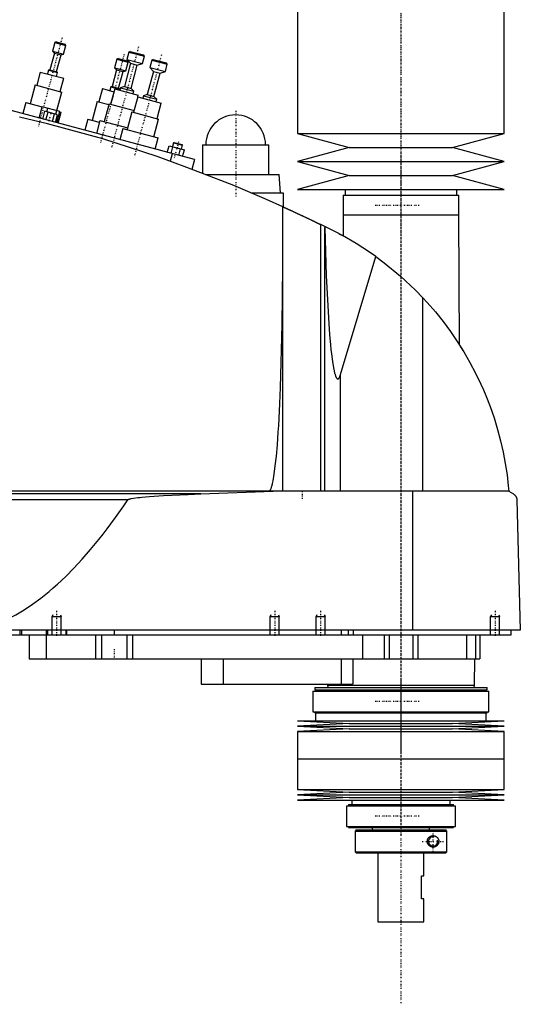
# Model space of a CAD drawing. Extents: x -174 to 702, y -146 to 645.
# Tile 3 of 4: x 484 to 702, y -146 to 282. Entities that reach past the tile are written whole.
import ezdxf

# ---------------------------------------------------------------- set-up
doc = ezdxf.new("R2010")
doc.units = 0
doc.linetypes.add('CENTER', pattern=[1.5, 0.45, -0.5, 0.05, -0.5])
for name, color, linetype in [('AM_0', 7, 'CONTINUOUS'), ('AM_10', 7, 'CONTINUOUS'), ('AM_7', 7, 'CENTER')]:
    doc.layers.add(name, color=color, linetype=linetype)

msp = doc.modelspace()

# ---------------------------------------------------------------- linework, layer by layer
at = {"layer": 'AM_0', "color": 7, "linetype": 'CONTINUOUS'}
for p, q in [((605, 375.5), (605, 232.9)), ((695, 232.9), (695, 375.5)), ((499.21, 272.47), (498.2, 268.7)), ((499.82, 272.82), (499.21, 272.47)), ((499.21, 272.47), (504.04, 271.18)), ((499.82, 272.82), (503.69, 271.79)), ((503.03, 267.41), (504.04, 271.18)), ((504.04, 271.18), (503.69, 271.79)), ((499.01, 267.86), (497.07, 260.62)), ((498.2, 268.7), (499.01, 267.86)), ((498.2, 268.7), (503.03, 267.41)), ((499.01, 267.86), (501.91, 267.09)), ((499.97, 259.84), (501.91, 267.09)), ((501.91, 267.09), (503.03, 267.41)), ((531.45, 268.33), (530.6, 265.14)), ((532.07, 268.68), (531.45, 268.33)), ((531.45, 268.33), (538.22, 266.52)), ((532.07, 268.68), (537.86, 267.13)), ((537.36, 263.33), (538.22, 266.52)), ((538.22, 266.52), (537.86, 267.13)), ((526.26, 265.22), (525.25, 261.46)), ((526.87, 265.58), (526.26, 265.22)), ((526.26, 265.22), (531.09, 263.93)), ((526.87, 265.58), (530.73, 264.54)), ((532.22, 263.46), (529.5, 253.32)), ((530.08, 260.16), (531.09, 263.93)), ((530.6, 265.14), (532.22, 263.46)), ((530.6, 265.14), (537.36, 263.33)), ((531.09, 263.93), (530.73, 264.54)), ((532.22, 263.46), (535.12, 262.69)), ((532.4, 252.55), (535.12, 262.69)), ((535.12, 262.69), (537.36, 263.33)), ((541.45, 264.83), (540.6, 261.64)), ((542.07, 265.18), (541.45, 264.83)), ((541.45, 264.83), (548.22, 263.02)), ((542.07, 265.18), (547.86, 263.63)), ((547.36, 259.83), (548.22, 263.02)), ((548.22, 263.02), (547.86, 263.63)), ((492.88, 259.67), (491.33, 253.88)), ((492.88, 259.67), (503.12, 256.93)), ((496.51, 260.46), (496.07, 258.82)), ((497.07, 260.62), (496.51, 260.46)), ((496.51, 260.46), (500.37, 259.42)), ((497.07, 260.62), (499.97, 259.84)), ((499.93, 257.78), (500.37, 259.42)), ((500.37, 259.42), (499.97, 259.84)), ((526.06, 260.62), (524.12, 253.37)), ((525.25, 261.46), (526.06, 260.62)), ((525.25, 261.46), (530.08, 260.16)), ((526.06, 260.62), (528.95, 259.84)), ((527.01, 252.6), (528.95, 259.84)), ((528.95, 259.84), (530.08, 260.16)), ((542.22, 259.96), (539.5, 249.82)), ((540.6, 261.64), (542.22, 259.96)), ((540.6, 261.64), (547.36, 259.83)), ((542.22, 259.96), (545.12, 259.19)), ((542.4, 249.05), (545.12, 259.19)), ((545.12, 259.19), (547.36, 259.83)), ((490.65, 254.06), (488.45, 245.85)), ((490.65, 254.06), (502.24, 250.95)), ((501.57, 251.13), (503.12, 256.93)), ((523.56, 253.21), (523.12, 251.57)), ((524.12, 253.37), (523.56, 253.21)), ((523.56, 253.21), (527.42, 252.18)), ((524.12, 253.37), (527.01, 252.6)), ((529.5, 253.32), (527.82, 252.84)), ((529.5, 253.32), (532.4, 252.55)), ((560, 221.5), (453.75, 249.97)), ((500.07, 242.84), (502.24, 250.95)), ((519.93, 252.42), (518.37, 246.63)), ((519.93, 252.42), (524.97, 251.07)), ((525.32, 252.37), (523.5, 245.61)), ((525.32, 252.37), (535.55, 249.63)), ((527.42, 252.18), (527.01, 252.6)), ((527.33, 251.83), (527.42, 252.18)), ((527.82, 252.84), (527.54, 251.78)), ((527.82, 252.84), (533.62, 251.29)), ((533.62, 251.29), (532.4, 252.55)), ((533.33, 250.23), (533.62, 251.29)), ((535.32, 248.87), (533.5, 242.11)), ((535.32, 248.87), (545.55, 246.13)), ((535.35, 248.86), (535.55, 249.63)), ((537.82, 249.34), (537.54, 248.28)), ((539.5, 249.82), (537.82, 249.34)), ((537.82, 249.34), (543.62, 247.79)), ((539.5, 249.82), (542.4, 249.05)), ((543.62, 247.79), (542.4, 249.05)), ((486.52, 246.36), (485.23, 241.54)), ((486.52, 246.36), (493.68, 244.45)), ((492.39, 239.62), (493.71, 244.54)), ((501.43, 242.47), (493.71, 244.54)), ((517.7, 246.81), (515.5, 238.6)), ((517.7, 246.81), (522.74, 245.46)), ((522.83, 245.79), (520.76, 238.07)), ((522.83, 245.79), (533.71, 242.88)), ((543.33, 246.73), (543.62, 247.79)), ((543.74, 239.37), (545.55, 246.13)), ((493.94, 239.2), (494.85, 242.58)), ((500.43, 241.09), (494.85, 242.58)), ((495.34, 238.83), (496.24, 242.21)), ((495.8, 242.33), (496.21, 243.87)), ((498.13, 238.08), (499.03, 241.46)), ((499.52, 237.71), (500.43, 241.09)), ((499.66, 241.29), (500.08, 242.84)), ((500.11, 237.55), (501.43, 242.47)), ((500.68, 237.39), (501.98, 242.22)), ((501.41, 242.38), (501.98, 242.22)), ((532.83, 242.29), (530.76, 234.57)), ((532.83, 242.29), (544.42, 239.19)), ((513.57, 239.12), (512.27, 234.29)), ((513.57, 239.12), (518.6, 237.77)), ((518.83, 238.58), (517.31, 232.94)), ((518.83, 238.58), (530.97, 235.33)), ((542.35, 231.46), (544.42, 239.19)), ((528.83, 235.08), (527.52, 230.2)), ((528.83, 235.08), (544.28, 230.94)), ((605, 232.9), (627.5, 226.8)), ((605, 232.9), (695, 232.9)), ((672.5, 226.8), (695, 232.9)), ((542.97, 226.06), (544.28, 230.94)), ((548.2, 224.66), (548.98, 227.56)), ((548.98, 227.56), (555.67, 225.77)), ((550.93, 228.85), (550.48, 227.16)), ((551.24, 229.02), (550.93, 228.85)), ((550.93, 228.85), (554.8, 227.81)), ((551.24, 229.02), (554.62, 228.12)), ((554.34, 226.12), (554.8, 227.81)), ((554.8, 227.81), (554.62, 228.12)), ((563.5, 228), (563.5, 215.54)), ((563.5, 228), (592.5, 228)), ((592.5, 215), (592.5, 228)), ((550.34, 224.09), (549.45, 220.77)), ((549.88, 224.21), (550.65, 227.11)), ((553.22, 223.32), (554, 226.21)), ((554.89, 222.87), (555.67, 225.77)), ((627.5, 226.8), (605, 220.7)), ((627.5, 226.8), (672.5, 226.8)), ((695, 220.7), (672.5, 226.8)), ((560, 221.5), (558.87, 217.27)), ((605, 220.7), (627.5, 214.6)), ((605, 220.7), (695, 220.7)), ((672.5, 214.6), (695, 220.7)), ((564.91, 215), (597, 215)), ((597.5, 207), (597, 215)), ((627.5, 214.6), (605, 208.5)), ((627.5, 214.6), (672.5, 214.6)), ((695, 208.5), (672.5, 214.6)), ((584.81, 207), (598.65, 207)), ((598.65, 207), (598.65, 200.94)), ((605, 208.5), (695, 208.5)), ((624.85, 206), (624.85, 197.5)), ((624.85, 206), (675.15, 206)), ((625.65, 208.5), (625.65, 206)), ((674.35, 206), (674.35, 208.5)), ((675.15, 197.5), (675.15, 206)), ((598.5, 77.05), (598.5, 201.01)), ((624.83, 197.5), (624.76, 188.27)), ((624.83, 197.5), (675.17, 197.5)), ((675.58, 140.68), (675.17, 197.5)), ((615.04, 77.05), (615.04, 193.21)), ((621.5, 190), (615.04, 193.21)), ((616.82, 192.34), (616.82, 192)), ((616.82, 77.05), (616.82, 192)), ((623, 189.22), (624.76, 188.27)), ((623.7, 127.93), (639.07, 179.26)), ((659.54, 77.05), (659.54, 161.33)), ((675.58, 140.68), (677, 138.4)), ((623.7, 77.05), (623.7, 127.93)), ((697, 77.05), (305.5, 77.05)), ((562.76, 75.85), (352.3, 75.85)), ((531.04, 73.35), (385.14, 73.35)), ((562.76, 75.85), (594.4, 77.05)), ((655.15, 16.5), (655.15, 77.05)), ((697, 77.05), (699, 75.85)), ((700.5, 73.35), (702, 16.5)), ((702, 16.5), (300.5, 16.5)), ((344, 14.5), (698, 14.5)), ((484, 16.5), (484, 14.5)), ((484.75, 16.5), (484.75, 14.5)), ((488, 14.5), (488, 4)), ((495.5, 16.5), (495.5, 14.5)), ((495.51, 14.5), (495.51, 4)), ((496, 16.5), (496, 14.5)), ((504, 16.5), (504, 14.5)), ((504.35, 16.5), (504.35, 14.5)), ((517, 14.5), (517, 4)), ((519.48, 14.5), (519.48, 4)), ((525, 16.5), (525, 14.5)), ((530.52, 14.5), (530.52, 4)), ((533, 14.5), (533, 4)), ((624, 16.5), (624, 14.5)), ((627, 16.5), (627, 14.5)), ((629.15, 16.5), (629.15, 14.5)), ((633.21, 14.5), (633.21, 4)), ((642.7, 14.5), (642.7, 4)), ((644.81, 14.5), (644.81, 4)), ((655.19, 14.5), (655.19, 4)), ((657.3, 14.5), (657.3, 4)), ((678.5, 14.5), (678.5, 4)), ((682.5, 14.5), (682.5, 4)), ((684.3, 14.5), (684.3, 4)), ((698, 14.5), (698, 16.5)), ((488, 4), (684.3, 4)), ((563, 4), (563, -7)), ((572.56, 4), (572.56, -7)), ((624, 4), (624, -7)), ((629, 4), (629, -7)), ((682, -7.5), (682.17, 4)), ((563, -7), (629, -7)), ((612.48, -8.5), (612.48, -9.5)), ((612.48, -8.5), (687.52, -8.5)), ((617.99, -7), (618, -7.5)), ((618, -7.5), (618.1, -8.5)), ((618, -7.5), (682, -7.5)), ((681.9, -8.5), (682, -7.5)), ((687.52, -9.5), (687.52, -8.5)), ((611.67, -10), (611.67, -19)), ((611.67, -10), (688.33, -10)), ((612.48, -9.5), (687.52, -9.5)), ((612.83, -9.5), (612.83, -10)), ((687.17, -10), (687.17, -9.5)), ((688.33, -19), (688.33, -10)), ((611.67, -19), (688.33, -19)), ((612.48, -19), (612.48, -19.5)), ((612.48, -19.5), (687.52, -19.5)), ((612.83, -19.5), (612.83, -23)), ((687.17, -23), (687.17, -19.5)), ((687.52, -19.5), (687.52, -19)), ((605, -23), (627.5, -24.15)), ((605, -23), (695, -23)), ((627.5, -24.15), (605, -25.3)), ((605, -25.3), (627.5, -26.45)), ((605, -25.3), (695, -25.3)), ((627.5, -24.15), (672.5, -24.15)), ((672.5, -24.15), (695, -23)), ((695, -25.3), (672.5, -24.15)), ((672.5, -26.45), (695, -25.3)), ((627.5, -26.45), (605, -27.6)), ((605, -27.6), (605, -39.5)), ((605, -27.6), (695, -27.6)), ((627.5, -26.45), (672.5, -26.45)), ((695, -27.6), (672.5, -26.45)), ((695, -39.5), (695, -27.6)), ((605, -39.5), (695, -39.5)), ((605, -39.5), (605, -52.9)), ((605, -39.5), (695, -39.5)), ((695, -52.9), (695, -39.5)), ((605, -52.9), (627.5, -54.05)), ((605, -52.9), (695, -52.9)), ((627.5, -54.05), (605, -55.2)), ((605, -55.2), (627.5, -56.35)), ((605, -55.2), (695, -55.2)), ((627.5, -54.05), (672.5, -54.05)), ((672.5, -54.05), (695, -52.9)), ((695, -55.2), (672.5, -54.05)), ((672.5, -56.35), (695, -55.2)), ((627.5, -56.35), (605, -57.5)), ((605, -57.5), (695, -57.5)), ((626.3, -60), (626.3, -69)), ((626.3, -60), (673.7, -60)), ((627.1, -59.5), (627.1, -60)), ((627.1, -59.5), (672.9, -59.5)), ((627.5, -56.35), (672.5, -56.35)), ((628.6, -57.5), (628.6, -59.5)), ((671.4, -59.5), (671.4, -57.5)), ((695, -57.5), (672.5, -56.35)), ((672.9, -60), (672.9, -59.5)), ((673.7, -69), (673.7, -60)), ((626.3, -69), (673.7, -69)), ((627.1, -69), (627.1, -69.5)), ((627.1, -69.5), (672.9, -69.5)), ((630.5, -70.5), (630, -71)), ((630, -71), (630, -80)), ((630, -71), (669.99, -71)), ((630.5, -70.5), (669.49, -70.5)), ((637.5, -69.5), (637.5, -70.5)), ((662.5, -70.5), (662.5, -69.5)), ((669.99, -71), (669.49, -70.5)), ((669.99, -80), (669.99, -71)), ((672.9, -69.5), (672.9, -69)), ((630, -80), (630.5, -80.5)), ((630, -80), (669.99, -80)), ((630.5, -80.5), (669.49, -80.5)), ((640, -80.5), (640, -110.5)), ((660, -90.5), (660, -80.5)), ((669.49, -80.5), (669.99, -80)), ((659, -100.5), (659, -90.5)), ((659, -90.5), (660, -90.5)), ((660, -100.5), (659, -100.5)), ((660, -110.5), (660, -100.5)), ((640, -110.5), (660, -110.5))]:
    msp.add_line(p, q, dxfattribs=at)
for points in [[(555.5, 218.5, 0), (543.79, 222.83, 0), (520.06, 230.59, 0), (495.97, 237.17, 0), (483.81, 240, 0)], [(598.5, 201.01, 0), (591.43, 204.15, 0), (577.17, 210.17, 0), (562.76, 215.82, 0), (555.5, 218.5, 0)], [(598.5, 201.01, 0), (598.5, 201.01, 0), (598.51, 201, 0), (598.52, 201, 0), (598.53, 200.99, 0), (598.54, 200.99, 0), (598.56, 200.98, 0), (598.59, 200.96, 0), (598.63, 200.95, 0), (598.67, 200.93, 0), (598.73, 200.9, 0), (598.75, 200.89, 0), (598.78, 200.88, 0), (598.85, 200.85, 0), (598.91, 200.82, 0), (598.99, 200.78, 0), (599.07, 200.75, 0), (599.16, 200.71, 0), (599.21, 200.69, 0), (599.25, 200.66, 0), (599.35, 200.62, 0), (599.46, 200.57, 0), (599.51, 200.55, 0), (599.57, 200.52, 0), (599.68, 200.47, 0), (599.8, 200.42, 0), (599.86, 200.39, 0), (599.93, 200.36, 0), (600.05, 200.3, 0), (600.19, 200.24, 0), (600.32, 200.18, 0), (600.46, 200.11, 0), (600.6, 200.05, 0), (600.68, 200.02, 0), (600.75, 199.98, 0), (600.9, 199.91, 0), (601.05, 199.84, 0), (601.21, 199.77, 0), (601.37, 199.7, 0), (601.53, 199.62, 0), (601.62, 199.59, 0), (601.7, 199.55, 0), (601.87, 199.47, 0), (602.05, 199.39, 0), (602.23, 199.3, 0), (602.41, 199.22, 0), (602.6, 199.13, 0), (602.7, 199.09, 0), (602.79, 199.04, 0), (602.98, 198.95, 0), (603.18, 198.86, 0), (603.38, 198.77, 0), (603.58, 198.68, 0), (603.78, 198.58, 0), (603.88, 198.54, 0), (603.99, 198.49, 0), (604.19, 198.39, 0), (604.4, 198.3, 0), (604.61, 198.2, 0), (604.82, 198.1, 0), (605.03, 198, 0), (605.13, 197.96, 0), (605.24, 197.91, 0), (605.45, 197.81, 0), (605.66, 197.71, 0), (605.76, 197.66, 0), (605.87, 197.61, 0), (606.08, 197.51, 0), (606.29, 197.41, 0), (606.39, 197.36, 0), (606.5, 197.32, 0), (606.7, 197.22, 0), (606.91, 197.12, 0), (607.11, 197.03, 0), (607.32, 196.93, 0), (607.52, 196.83, 0), (607.63, 196.78, 0), (607.73, 196.73, 0), (607.94, 196.63, 0), (608.15, 196.54, 0), (608.36, 196.44, 0), (608.57, 196.34, 0), (608.78, 196.24, 0), (608.88, 196.19, 0), (608.99, 196.14, 0), (609.2, 196.04, 0), (609.41, 195.94, 0), (609.61, 195.84, 0), (609.82, 195.74, 0), (610.02, 195.64, 0), (610.13, 195.59, 0), (610.23, 195.54, 0), (610.43, 195.45, 0), (610.63, 195.35, 0), (610.83, 195.26, 0), (611.02, 195.16, 0), (611.21, 195.07, 0), (611.31, 195.03, 0), (611.4, 194.98, 0), (611.59, 194.89, 0), (611.77, 194.8, 0), (611.95, 194.72, 0), (612.13, 194.63, 0), (612.3, 194.55, 0), (612.38, 194.51, 0), (612.47, 194.47, 0), (612.63, 194.39, 0), (612.79, 194.31, 0), (612.87, 194.27, 0), (612.95, 194.23, 0), (613.1, 194.16, 0), (613.24, 194.09, 0), (613.32, 194.05, 0), (613.39, 194.02, 0), (613.53, 193.95, 0), (613.67, 193.88, 0), (613.81, 193.82, 0), (613.94, 193.75, 0), (614.07, 193.69, 0), (614.13, 193.66, 0), (614.19, 193.63, 0), (614.31, 193.57, 0), (614.42, 193.51, 0), (614.53, 193.46, 0), (614.64, 193.41, 0), (614.74, 193.36, 0), (614.79, 193.34, 0), (614.83, 193.32, 0), (614.92, 193.27, 0), (615, 193.23, 0), (615.04, 193.21, 0)], [(616.82, 192, 0), (617.45, 170.88, 0), (618.55, 150.17, 0), (618.92, 145.25, 0), (619.32, 140.83, 0), (619.52, 138.82, 0), (619.73, 136.94, 0), (620.17, 133.61, 0), (620.62, 130.86, 0), (620.89, 129.53, 0), (620.97, 129.19, 0), (621.04, 128.86, 0), (621.08, 128.71, 0), (621.12, 128.55, 0), (621.2, 128.26, 0), (621.28, 127.99, 0), (621.36, 127.73, 0), (621.43, 127.49, 0), (621.51, 127.27, 0), (621.55, 127.16, 0), (621.59, 127.06, 0), (621.67, 126.87, 0), (621.75, 126.7, 0), (621.83, 126.54, 0), (621.91, 126.41, 0), (621.96, 126.34, 0), (621.97, 126.32, 0), (621.98, 126.3, 0), (621.99, 126.29, 0), (622, 126.28, 0), (622.01, 126.26, 0), (622.02, 126.24, 0), (622.03, 126.23, 0), (622.04, 126.23, 0), (622.05, 126.21, 0), (622.06, 126.19, 0), (622.07, 126.19, 0), (622.08, 126.18, 0), (622.09, 126.16, 0), (622.1, 126.15, 0), (622.12, 126.13, 0), (622.13, 126.12, 0), (622.14, 126.11, 0), (622.15, 126.1, 0), (622.16, 126.09, 0), (622.17, 126.08, 0), (622.18, 126.07, 0), (622.2, 126.06, 0), (622.21, 126.05, 0), (622.22, 126.04, 0), (622.23, 126.03, 0), (622.24, 126.03, 0), (622.25, 126.02, 0), (622.26, 126.01, 0), (622.27, 126.01, 0), (622.28, 126, 0), (622.29, 125.99, 0), (622.3, 125.99, 0), (622.31, 125.98, 0), (622.32, 125.98, 0), (622.33, 125.97, 0), (622.34, 125.97, 0), (622.36, 125.96, 0), (622.37, 125.96, 0), (622.38, 125.95, 0), (622.39, 125.95, 0), (622.4, 125.95, 0), (622.41, 125.95, 0), (622.42, 125.94, 0), (622.44, 125.94, 0), (622.45, 125.94, 0), (622.46, 125.94, 0), (622.47, 125.94, 0), (622.48, 125.94, 0), (622.49, 125.94, 0), (622.5, 125.94, 0), (622.51, 125.94, 0), (622.52, 125.94, 0), (622.53, 125.94, 0), (622.54, 125.94, 0), (622.55, 125.94, 0), (622.56, 125.94, 0), (622.57, 125.94, 0), (622.58, 125.94, 0), (622.6, 125.95, 0), (622.61, 125.95, 0), (622.62, 125.96, 0), (622.63, 125.96, 0), (622.64, 125.96, 0), (622.65, 125.97, 0), (622.66, 125.97, 0), (622.68, 125.98, 0), (622.69, 125.98, 0), (622.7, 125.99, 0), (622.71, 126, 0), (622.72, 126, 0), (622.73, 126.01, 0), (622.74, 126.02, 0), (622.76, 126.03, 0), (622.77, 126.03, 0), (622.78, 126.05, 0), (622.79, 126.05, 0), (622.8, 126.06, 0), (622.81, 126.07, 0), (622.82, 126.08, 0), (622.84, 126.09, 0), (622.85, 126.1, 0), (622.86, 126.12, 0), (622.87, 126.12, 0), (622.88, 126.13, 0), (622.89, 126.14, 0), (622.9, 126.16, 0), (622.92, 126.17, 0), (622.93, 126.19, 0), (622.94, 126.2, 0), (622.95, 126.21, 0), (622.96, 126.22, 0), (622.97, 126.24, 0), (622.98, 126.25, 0), (622.99, 126.26, 0), (623, 126.27, 0), (623.01, 126.29, 0), (623.02, 126.31, 0), (623.03, 126.32, 0), (623.04, 126.33, 0), (623.05, 126.35, 0), (623.06, 126.37, 0), (623.11, 126.44, 0), (623.19, 126.58, 0), (623.27, 126.74, 0), (623.35, 126.92, 0), (623.43, 127.11, 0), (623.47, 127.22, 0), (623.51, 127.32, 0), (623.59, 127.55, 0), (623.67, 127.8, 0), (623.7, 127.93, 0)], [(639.07, 179.26, 0), (636.26, 181.23, 0), (630.48, 184.95, 0), (624.54, 188.39, 0), (621.5, 190, 0)], [(639.07, 179.26, 0), (642.72, 176.55, 0), (649.74, 170.79, 0), (656.38, 164.59, 0), (659.54, 161.33, 0)], [(592.5, 77.05, 0), (592.51, 77.05, 0), (592.52, 77.05, 0), (592.54, 77.05, 0), (592.54, 77.05, 0), (592.55, 77.05, 0), (592.57, 77.06, 0), (592.58, 77.06, 0), (592.59, 77.06, 0), (592.61, 77.07, 0), (592.62, 77.07, 0), (592.63, 77.07, 0), (592.64, 77.08, 0), (592.65, 77.08, 0), (592.67, 77.09, 0), (592.68, 77.09, 0), (592.7, 77.1, 0), (592.71, 77.11, 0), (592.72, 77.11, 0), (592.73, 77.12, 0), (592.74, 77.13, 0), (592.75, 77.14, 0), (592.76, 77.14, 0), (592.77, 77.15, 0), (592.78, 77.16, 0), (592.8, 77.17, 0), (592.81, 77.18, 0), (592.81, 77.18, 0), (592.83, 77.2, 0), (592.84, 77.21, 0), (592.86, 77.22, 0), (592.87, 77.24, 0), (592.89, 77.25, 0), (592.89, 77.26, 0), (592.9, 77.27, 0), (592.91, 77.28, 0), (592.93, 77.3, 0), (592.94, 77.32, 0), (592.96, 77.33, 0), (592.97, 77.35, 0), (592.98, 77.36, 0), (592.99, 77.37, 0), (593, 77.39, 0), (593.02, 77.41, 0), (593.03, 77.43, 0), (593.04, 77.45, 0), (593.06, 77.48, 0), (593.07, 77.49, 0), (593.07, 77.5, 0), (593.09, 77.52, 0), (593.1, 77.54, 0), (593.15, 77.63, 0), (593.24, 77.8, 0), (593.28, 77.89, 0), (593.33, 77.98, 0), (593.41, 78.19, 0), (593.5, 78.41, 0), (593.58, 78.66, 0), (593.67, 78.93, 0), (593.76, 79.22, 0), (593.8, 79.37, 0), (593.84, 79.52, 0), (593.93, 79.85, 0), (594.01, 80.2, 0), (594.05, 80.38, 0), (594.3, 81.58, 0), (594.8, 84.49, 0), (595.27, 88.1, 0), (595.72, 92.36, 0), (596.15, 97.25, 0), (596.55, 102.74, 0), (596.74, 105.69, 0), (596.92, 108.77, 0), (597.26, 115.3, 0), (597.56, 122.29, 0), (598.3, 149.52, 0), (598.5, 174.82, 0)], [(659.54, 161.33, 0), (661.43, 159.28, 0), (665.02, 155.13, 0), (668.36, 150.97, 0), (669.96, 148.86, 0), (671.52, 146.7, 0), (674.52, 142.31, 0), (677.37, 137.79, 0), (680.04, 133.17, 0), (682.52, 128.45, 0), (684.82, 123.66, 0), (685.9, 121.24, 0), (686.93, 118.8, 0), (688.85, 113.89, 0), (690.56, 108.95, 0), (692.08, 103.98, 0), (693.41, 99.01, 0), (694.53, 94.06, 0), (695.02, 91.59, 0), (695.47, 89.13, 0), (696.22, 84.25, 0), (696.78, 79.43, 0), (697, 77.05, 0)], [(466, 16.5, 0), (467.81, 17, 0), (471.42, 18.17, 0), (475.04, 19.6, 0), (476.84, 20.41, 0), (478.65, 21.27, 0), (482.26, 23.19, 0), (485.88, 25.36, 0), (489.49, 27.78, 0), (493.11, 30.44, 0), (496.72, 33.35, 0), (498.53, 34.9, 0), (500.33, 36.51, 0), (503.95, 39.92, 0), (507.56, 43.57, 0), (511.17, 47.47, 0), (514.79, 51.62, 0), (518.4, 56.02, 0), (520.21, 58.31, 0), (522.01, 60.66, 0), (525.62, 65.55, 0), (529.24, 70.69, 0), (531.04, 73.35, 0)], [(531.04, 73.35, 0), (531.05, 73.35, 0), (531.05, 73.36, 0), (531.06, 73.37, 0), (531.06, 73.37, 0), (531.06, 73.37, 0), (531.07, 73.38, 0), (531.07, 73.38, 0), (531.08, 73.39, 0), (531.09, 73.39, 0), (531.09, 73.4, 0), (531.09, 73.4, 0), (531.1, 73.4, 0), (531.1, 73.41, 0), (531.11, 73.41, 0), (531.13, 73.43, 0), (531.15, 73.44, 0), (531.17, 73.45, 0), (531.22, 73.48, 0), (531.26, 73.5, 0), (531.3, 73.52, 0), (531.35, 73.54, 0), (531.4, 73.56, 0), (531.42, 73.57, 0), (531.44, 73.57, 0), (531.49, 73.59, 0), (531.54, 73.61, 0), (531.69, 73.65, 0), (531.83, 73.69, 0), (531.96, 73.73, 0), (532.24, 73.79, 0), (532.52, 73.85, 0), (533.54, 74.02, 0), (535.34, 74.26, 0), (536.23, 74.36, 0), (537.11, 74.45, 0), (538.78, 74.6, 0), (540.47, 74.74, 0), (546.52, 75.14, 0), (557.28, 75.66, 0), (562.76, 75.85, 0)], [(699, 75.85, 0), (699.06, 75.82, 0), (699.17, 75.75, 0), (699.27, 75.67, 0), (699.33, 75.63, 0), (699.38, 75.59, 0), (699.48, 75.51, 0), (699.58, 75.41, 0), (699.67, 75.32, 0), (699.77, 75.22, 0), (699.86, 75.11, 0), (699.9, 75.06, 0), (699.94, 75, 0), (700.02, 74.88, 0), (700.1, 74.75, 0), (700.18, 74.59, 0), (700.26, 74.43, 0), (700.3, 74.32, 0), (700.32, 74.29, 0), (700.33, 74.26, 0), (700.33, 74.24, 0), (700.34, 74.22, 0), (700.35, 74.19, 0), (700.36, 74.16, 0), (700.37, 74.14, 0), (700.37, 74.12, 0), (700.38, 74.09, 0), (700.39, 74.05, 0), (700.4, 74.04, 0), (700.4, 74.02, 0), (700.41, 73.98, 0), (700.42, 73.94, 0), (700.43, 73.9, 0), (700.44, 73.86, 0), (700.45, 73.82, 0), (700.45, 73.8, 0), (700.46, 73.78, 0), (700.46, 73.73, 0), (700.47, 73.68, 0), (700.48, 73.63, 0), (700.48, 73.58, 0), (700.49, 73.53, 0), (700.49, 73.51, 0), (700.49, 73.48, 0), (700.5, 73.43, 0), (700.5, 73.4, 0), (700.5, 73.39, 0), (700.5, 73.38, 0), (700.5, 73.38, 0), (700.5, 73.37, 0), (700.5, 73.36, 0), (700.5, 73.35, 0), (700.5, 73.35, 0)], [(661.5, -75.5, 0), (661.5, -75.49, 0), (661.5, -75.46, 0), (661.5, -75.43, 0), (661.5, -75.41, 0), (661.5, -75.4, 0), (661.5, -75.37, 0), (661.5, -75.34, 0), (661.51, -75.31, 0), (661.51, -75.28, 0), (661.51, -75.26, 0), (661.51, -75.24, 0), (661.52, -75.23, 0), (661.52, -75.2, 0), (661.52, -75.17, 0), (661.53, -75.14, 0), (661.53, -75.11, 0), (661.54, -75.08, 0), (661.54, -75.07, 0), (661.54, -75.05, 0), (661.55, -75.02, 0), (661.55, -75, 0), (661.55, -74.98, 0), (661.56, -74.97, 0), (661.56, -74.94, 0), (661.57, -74.91, 0), (661.57, -74.9, 0), (661.58, -74.88, 0), (661.59, -74.85, 0), (661.59, -74.82, 0), (661.6, -74.8, 0), (661.61, -74.77, 0), (661.62, -74.74, 0), (661.62, -74.73, 0), (661.63, -74.71, 0), (661.64, -74.68, 0), (661.65, -74.66, 0), (661.66, -74.63, 0), (661.67, -74.6, 0), (661.68, -74.58, 0), (661.68, -74.56, 0), (661.69, -74.55, 0), (661.7, -74.52, 0), (661.71, -74.49, 0), (661.72, -74.47, 0), (661.73, -74.44, 0), (661.75, -74.42, 0), (661.75, -74.4, 0), (661.76, -74.39, 0), (661.77, -74.37, 0), (661.79, -74.34, 0), (661.8, -74.31, 0), (661.81, -74.29, 0), (661.83, -74.27, 0), (661.83, -74.25, 0), (661.84, -74.24, 0), (661.85, -74.22, 0), (661.87, -74.19, 0), (661.88, -74.17, 0), (661.9, -74.15, 0), (661.91, -74.12, 0), (661.92, -74.11, 0), (661.93, -74.1, 0), (661.94, -74.08, 0), (661.96, -74.05, 0), (661.97, -74.04, 0), (662.02, -73.98, 0), (662.12, -73.86, 0), (662.22, -73.75, 0), (662.33, -73.64, 0), (662.44, -73.54, 0), (662.56, -73.45, 0), (662.62, -73.41, 0), (662.69, -73.37, 0), (662.81, -73.3, 0), (662.94, -73.23, 0), (663.01, -73.21, 0), (663.07, -73.18, 0), (663.21, -73.13, 0), (663.34, -73.09, 0), (663.41, -73.07, 0), (663.47, -73.06, 0), (663.6, -73.03, 0), (663.73, -73.01, 0), (663.86, -73, 0), (663.98, -73, 0), (664.11, -73, 0), (664.17, -73.01, 0), (664.23, -73.01, 0), (664.35, -73.03, 0), (664.48, -73.05, 0), (664.6, -73.07, 0), (664.72, -73.11, 0), (664.84, -73.15, 0), (664.9, -73.17, 0), (664.96, -73.19, 0), (665.08, -73.24, 0), (665.19, -73.3, 0), (665.3, -73.37, 0), (665.41, -73.44, 0), (665.51, -73.51, 0), (665.56, -73.55, 0), (665.61, -73.59, 0), (665.71, -73.68, 0), (665.8, -73.77, 0), (665.89, -73.86, 0), (665.97, -73.97, 0), (666.06, -74.08, 0), (666.1, -74.14, 0), (666.13, -74.2, 0), (666.21, -74.33, 0), (666.25, -74.41, 0), (666.26, -74.43, 0), (666.27, -74.45, 0), (666.28, -74.46, 0), (666.28, -74.48, 0), (666.29, -74.5, 0), (666.3, -74.52, 0), (666.31, -74.55, 0), (666.32, -74.57, 0), (666.33, -74.6, 0), (666.34, -74.61, 0), (666.34, -74.62, 0), (666.35, -74.65, 0), (666.36, -74.67, 0), (666.37, -74.7, 0), (666.38, -74.72, 0), (666.38, -74.75, 0), (666.39, -74.76, 0), (666.39, -74.77, 0), (666.4, -74.8, 0), (666.41, -74.82, 0), (666.41, -74.85, 0), (666.42, -74.88, 0), (666.43, -74.9, 0), (666.43, -74.92, 0), (666.43, -74.93, 0), (666.44, -74.96, 0), (666.45, -74.98, 0), (666.45, -75, 0), (666.45, -75.01, 0), (666.46, -75.04, 0), (666.46, -75.07, 0), (666.46, -75.08, 0), (666.47, -75.09, 0), (666.47, -75.12, 0), (666.48, -75.15, 0), (666.48, -75.18, 0), (666.48, -75.2, 0), (666.49, -75.23, 0), (666.49, -75.25, 0), (666.49, -75.26, 0), (666.49, -75.29, 0), (666.49, -75.32, 0), (666.5, -75.34, 0), (666.5, -75.37, 0), (666.5, -75.4, 0), (666.5, -75.41, 0), (666.5, -75.43, 0), (666.5, -75.46, 0), (666.5, -75.49, 0), (666.5, -75.5, 0), (666.5, -75.51, 0), (666.5, -75.54, 0), (666.5, -75.57, 0), (666.5, -75.59, 0), (666.5, -75.6, 0), (666.5, -75.63, 0), (666.5, -75.66, 0), (666.49, -75.68, 0), (666.49, -75.71, 0), (666.49, -75.74, 0), (666.49, -75.75, 0), (666.49, -75.77, 0), (666.48, -75.8, 0), (666.48, -75.82, 0), (666.48, -75.85, 0), (666.47, -75.88, 0), (666.47, -75.91, 0), (666.46, -75.92, 0), (666.46, -75.93, 0), (666.46, -75.96, 0), (666.45, -75.99, 0), (666.45, -76, 0), (666.45, -76.02, 0), (666.44, -76.04, 0), (666.43, -76.07, 0), (666.43, -76.08, 0), (666.43, -76.1, 0), (666.42, -76.12, 0), (666.41, -76.15, 0), (666.41, -76.18, 0), (666.4, -76.2, 0), (666.39, -76.23, 0), (666.39, -76.24, 0), (666.38, -76.25, 0), (666.38, -76.28, 0), (666.37, -76.3, 0), (666.36, -76.33, 0), (666.35, -76.35, 0), (666.34, -76.38, 0), (666.34, -76.39, 0), (666.33, -76.4, 0), (666.32, -76.43, 0), (666.31, -76.45, 0), (666.3, -76.48, 0), (666.29, -76.5, 0), (666.28, -76.52, 0), (666.28, -76.54, 0), (666.27, -76.55, 0), (666.26, -76.57, 0), (666.25, -76.59, 0), (666.21, -76.67, 0), (666.13, -76.8, 0), (666.1, -76.86, 0), (666.06, -76.92, 0), (665.97, -77.03, 0), (665.89, -77.14, 0), (665.8, -77.23, 0), (665.71, -77.32, 0), (665.61, -77.41, 0), (665.56, -77.45, 0), (665.51, -77.49, 0), (665.41, -77.56, 0), (665.3, -77.63, 0), (665.19, -77.7, 0), (665.08, -77.76, 0), (664.96, -77.81, 0), (664.9, -77.83, 0), (664.84, -77.85, 0), (664.72, -77.89, 0), (664.6, -77.93, 0), (664.48, -77.95, 0), (664.35, -77.97, 0), (664.23, -77.99, 0), (664.17, -77.99, 0), (664.11, -78, 0), (663.98, -78, 0), (663.86, -78, 0), (663.73, -77.99, 0), (663.6, -77.97, 0), (663.47, -77.94, 0), (663.41, -77.93, 0), (663.34, -77.91, 0), (663.21, -77.87, 0), (663.07, -77.82, 0), (663.01, -77.79, 0), (662.94, -77.77, 0), (662.81, -77.7, 0), (662.69, -77.63, 0), (662.62, -77.59, 0), (662.56, -77.55, 0), (662.44, -77.46, 0), (662.33, -77.36, 0), (662.22, -77.25, 0), (662.12, -77.14, 0), (662.02, -77.02, 0), (661.97, -76.96, 0), (661.96, -76.95, 0), (661.94, -76.92, 0), (661.93, -76.9, 0), (661.92, -76.89, 0), (661.91, -76.88, 0), (661.9, -76.85, 0), (661.88, -76.83, 0), (661.87, -76.81, 0), (661.85, -76.78, 0), (661.84, -76.76, 0), (661.83, -76.75, 0), (661.83, -76.73, 0), (661.81, -76.71, 0), (661.8, -76.69, 0), (661.79, -76.66, 0), (661.77, -76.63, 0), (661.76, -76.61, 0), (661.75, -76.6, 0), (661.75, -76.58, 0), (661.73, -76.56, 0), (661.72, -76.53, 0), (661.71, -76.51, 0), (661.7, -76.48, 0), (661.69, -76.45, 0), (661.68, -76.44, 0), (661.68, -76.42, 0), (661.67, -76.4, 0), (661.66, -76.37, 0), (661.65, -76.34, 0), (661.64, -76.32, 0), (661.63, -76.29, 0), (661.62, -76.27, 0), (661.62, -76.26, 0), (661.61, -76.23, 0), (661.6, -76.2, 0), (661.59, -76.18, 0), (661.59, -76.15, 0), (661.58, -76.12, 0), (661.57, -76.1, 0), (661.57, -76.09, 0), (661.56, -76.06, 0), (661.56, -76.03, 0), (661.55, -76.02, 0), (661.55, -76, 0), (661.55, -75.98, 0), (661.54, -75.95, 0), (661.54, -75.93, 0), (661.54, -75.92, 0), (661.53, -75.89, 0), (661.53, -75.86, 0), (661.52, -75.83, 0), (661.52, -75.8, 0), (661.52, -75.77, 0), (661.51, -75.76, 0), (661.51, -75.74, 0), (661.51, -75.72, 0), (661.51, -75.69, 0), (661.5, -75.66, 0), (661.5, -75.63, 0), (661.5, -75.6, 0), (661.5, -75.59, 0), (661.5, -75.57, 0), (661.5, -75.54, 0), (661.5, -75.51, 0), (661.5, -75.5, 0)]]:
    msp.add_polyline3d(points, dxfattribs=at)
msp.add_arc((578, 228), 13, 0, 180, dxfattribs=at)
at = {"layer": 'AM_10', "color": 7, "linetype": 'CONTINUOUS'}
for p, q in [((498.38, 23.16), (498, 22.5)), ((498, 14.5), (498, 22.5)), ((498, 22.5), (502, 22.5)), ((501.62, 23.16), (502, 22.5)), ((502, 14.5), (502, 22.5)), ((593.38, 23.16), (593, 22.5)), ((593, 14.5), (593, 22.5)), ((593, 22.5), (597, 22.5)), ((596.62, 23.16), (597, 22.5)), ((597, 14.5), (597, 22.5)), ((613.38, 23.16), (613, 22.5)), ((613, 14.5), (613, 22.5)), ((613, 22.5), (617, 22.5)), ((616.62, 23.16), (617, 22.5)), ((617, 14.5), (617, 22.5)), ((689.38, 23.16), (689, 22.5)), ((689, 14.5), (689, 22.5)), ((689, 22.5), (693, 22.5)), ((692.62, 23.16), (693, 22.5)), ((693, 14.5), (693, 22.5))]:
    msp.add_line(p, q, dxfattribs=at)
msp.add_arc((664, -75.5), 2.01, 75, 15, dxfattribs=at)
at = {"layer": 'AM_7', "color": 4, "linetype": 'CENTER'}
for p, q in [((650, 644.98), (650, -146.47)), ((650, 384.4), (650, 188.6)), ((502.36, 274.55), (491.96, 235.77)), ((535.69, 270.62), (523.95, 226.79)), ((529.4, 267.3), (519.01, 228.52)), ((545.69, 267.12), (533.95, 223.29)), ((496.69, 238.28), (497.68, 242)), ((578, 242.7), (578, 205.3)), ((553.13, 229.31), (551.26, 222.34)), ((564.35, 228), (591.65, 228)), ((650, 224.39), (650, -37.19)), ((657.88, 201.5), (638.62, 201.5)), ((607, 77.25), (607, 72.85)), ((500, 25), (500, 14)), ((595, 25), (595, 14)), ((615, 25), (615, 14)), ((691, 25), (691, 14)), ((525, 8.2), (525, 3.8)), ((650, -5.4), (650, -73.6)), ((650, -6.95), (650, -41.05)), ((657.88, -14.5), (638.62, -14.5)), ((657.88, -64.45), (638.62, -64.45)), ((664, -80.22), (664, -70.78)), ((659.27, -75.5), (668.73, -75.5))]:
    msp.add_line(p, q, dxfattribs=at)

doc.saveas('drawing.dxf')
